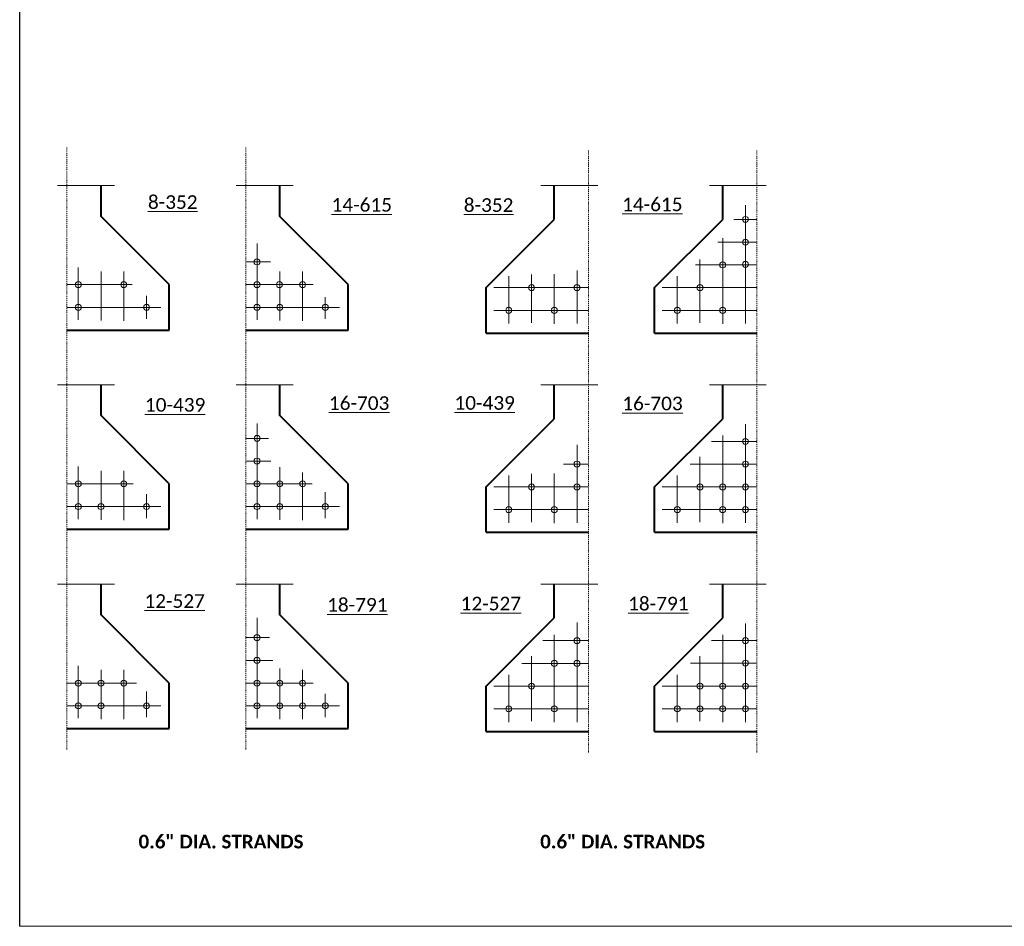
# Model space of a CAD drawing. Extents: x 23 to 884, y 6 to 258.
# Tile 1 of 12: x 23 to 131, y 6 to 106. Entities that reach past the tile are written whole.
import ezdxf
from ezdxf.enums import TextEntityAlignment as Align

# ---------------------------------------------------------------- set-up
doc = ezdxf.new("R2010")
doc.units = 0
doc.header["$MEASUREMENT"] = 0
doc.linetypes.add('Wisdot4', pattern=[0.28125, 0.125, -0.0625, 0.03125, -0.0625])
doc.linetypes.add('Wisdot7', pattern=[0.2875, 0.125, -0.05, 0.0625, -0.05])
for name, color, linetype, lineweight in [('B_ANNO_BREAK', 7, 'Continuous', 18), ('B_ANNO_DIM', 7, 'Continuous', 18), ('B_ANNO_TEXT', 7, 'Continuous', 18), ('B_ANNO_TEXT_TITLE', 7, 'Continuous', 40), ('B_CNTR', 1, 'Wisdot4', 18), ('B_CONC_GIRD', 50, 'Continuous', 40), ('B_DETAIL', 7, 'Continuous', 18), ('B_STEEL', 92, 'Continuous', 18)]:
    doc.layers.add(name, color=color, linetype=linetype, lineweight=lineweight)
doc.layers.add('B_ANNO_NOPLOT', color=47, linetype='Continuous', lineweight=18, plot=False)
doc.styles.add('Annotative', font='calibri.ttf', dxfattribs={"height": 0.0625})
doc.styles.get("Standard").update_dxf_attribs({"font": 'calibri.ttf'})
doc.styles.add('Title', font='calibrib.ttf', dxfattribs={"height": 0.125})

# ---------------------------------------------------------------- blocks, each defined once
blk = doc.blocks.new('*U123')
at = {"layer": 'B_ANNO_NOPLOT', "flags": 128}
blk.add_lwpolyline([(15.3512, -307.1509), (15.3512, -55.1509), (339.2789, -55.1509), (339.2789, -68.2958), (393.3512, -68.2958), (393.3512, -266.6513), (331.922, -266.6513), (331.922, -307.1509)], close=True, dxfattribs=at)
at = {"layer": 'B_ANNO_DIM', "style": 'Annotative'}
blk.add_attdef('BDIM', text='', height=1.5, dxfattribs=at).set_placement((42.5774, -134.6768), align=Align.CENTER)
blk = doc.blocks.new('*U59')
at = {"layer": 'B_ANNO_BREAK'}
for p, q in [((19.5, -225.68), (25.76, -225.68)), ((39.16, -225.68), (45.42, -225.68)), ((78.91, -225.68), (72.65, -225.68)), ((97.43, -225.68), (91.17, -225.68)), ((19.5, -247.59), (25.76, -247.59)), ((39.16, -247.59), (45.42, -247.59)), ((78.91, -247.59), (72.65, -247.59)), ((97.43, -247.59), (91.17, -247.59)), ((19.5, -269.51), (25.76, -269.51)), ((39.16, -269.51), (45.42, -269.51)), ((78.91, -269.51), (72.65, -269.51)), ((97.43, -269.51), (91.17, -269.51))]:
    blk.add_line(p, q, dxfattribs=at)
at = {"layer": 'B_ANNO_NOPLOT', "flags": 128}
blk.add_lwpolyline([(15.35, -307.15), (15.35, -55.15), (339.28, -55.15), (339.28, -68.3), (393.35, -68.3), (393.35, -266.65), (331.92, -266.65), (331.92, -307.15)], close=True, dxfattribs=at)
at = {"layer": 'B_CNTR'}
for p, q in [((20.55, -287.69), (20.55, -221.41)), ((40.2, -287.69), (40.2, -221.41)), ((77.87, -288.02), (77.87, -221.74)), ((96.39, -288.02), (96.39, -221.74))]:
    blk.add_line(p, q, dxfattribs=at)
at = {"layer": 'B_CONC_GIRD'}
for p, q in [((24.3, -229.07), (24.3, -225.68)), ((43.95, -229.07), (43.95, -225.68)), ((74.12, -229.4), (74.12, -225.68)), ((92.64, -229.4), (92.64, -225.68)), ((31.8, -236.57), (24.3, -229.07)), ((51.45, -236.57), (43.95, -229.07)), ((66.62, -236.9), (74.12, -229.4)), ((85.14, -236.9), (92.64, -229.4)), ((31.8, -241.57), (31.8, -236.57)), ((51.45, -241.57), (51.45, -236.57)), ((66.62, -241.9), (66.62, -236.9)), ((85.14, -241.9), (85.14, -236.9)), ((20.55, -241.57), (31.8, -241.57)), ((40.2, -241.57), (51.45, -241.57)), ((66.62, -241.9), (77.87, -241.9)), ((85.14, -241.9), (96.39, -241.9)), ((24.3, -250.98), (24.3, -247.59)), ((43.95, -250.98), (43.95, -247.59)), ((74.12, -251.32), (74.12, -247.59)), ((92.64, -251.32), (92.64, -247.59)), ((31.8, -258.48), (24.3, -250.98)), ((51.45, -258.48), (43.95, -250.98)), ((66.62, -258.82), (74.12, -251.32)), ((85.14, -258.82), (92.64, -251.32)), ((31.8, -263.48), (31.8, -258.48)), ((51.45, -263.48), (51.45, -258.48)), ((66.62, -263.81), (66.62, -258.82)), ((85.14, -263.81), (85.14, -258.82)), ((20.55, -263.48), (31.8, -263.48)), ((40.2, -263.48), (51.45, -263.48)), ((66.62, -263.81), (77.87, -263.81)), ((85.14, -263.81), (96.39, -263.81)), ((24.3, -272.9), (24.3, -269.51)), ((43.95, -272.9), (43.95, -269.51)), ((74.12, -273.23), (74.12, -269.51)), ((92.64, -273.23), (92.64, -269.51)), ((31.8, -280.4), (24.3, -272.9)), ((51.45, -280.4), (43.95, -272.9)), ((66.62, -280.73), (74.12, -273.23)), ((85.14, -280.73), (92.64, -273.23)), ((31.8, -285.4), (31.8, -280.4)), ((51.45, -285.4), (51.45, -280.4)), ((66.62, -285.73), (66.62, -280.73)), ((85.14, -285.73), (85.14, -280.73)), ((20.55, -285.4), (31.8, -285.4)), ((40.2, -285.4), (51.45, -285.4)), ((66.62, -285.73), (77.87, -285.73)), ((85.14, -285.73), (96.39, -285.73))]:
    blk.add_line(p, q, dxfattribs=at)
at = {"layer": 'B_DETAIL'}
for p, q in [((95.14, -240.85), (95.14, -227.83)), ((93.85, -229.4), (96.39, -229.4)), ((92.64, -240.89), (92.64, -231.47)), ((41.45, -240.45), (41.45, -232.04)), ((92.1, -231.9), (96.39, -231.9)), ((21.8, -240.45), (21.8, -234.67)), ((40.2, -234.07), (42.93, -234.07)), ((89.64, -234.4), (96.39, -234.4)), ((90.14, -240.78), (90.14, -233.81)), ((24.3, -240.52), (24.3, -235.13)), ((26.8, -240.56), (26.8, -235.13)), ((43.95, -240.52), (43.95, -235.13)), ((46.45, -240.56), (46.45, -235.13)), ((69.12, -240.85), (69.12, -235.65)), ((71.62, -240.78), (71.62, -235.46)), ((74.12, -240.89), (74.12, -235.42)), ((76.62, -240.85), (76.62, -235)), ((87.64, -240.85), (87.64, -235.65)), ((20.55, -236.57), (27.71, -236.57)), ((40.2, -236.57), (47.63, -236.57)), ((67.46, -236.9), (77.87, -236.9)), ((85.98, -236.9), (96.39, -236.9)), ((29.3, -240.34), (29.3, -237.82)), ((48.95, -240.34), (48.95, -237.94)), ((20.55, -239.07), (30.86, -239.07)), ((40.2, -239.07), (50.52, -239.07)), ((67.46, -239.4), (77.87, -239.4)), ((85.98, -239.4), (96.39, -239.4)), ((41.45, -262.36), (41.45, -251.84)), ((95.14, -262.76), (95.14, -251.92)), ((92.64, -262.8), (92.64, -253.18)), ((40.2, -253.48), (42.71, -253.48)), ((76.62, -262.76), (76.62, -254.2)), ((91.4, -253.82), (96.39, -253.82)), ((40.2, -255.98), (42.95, -255.98)), ((75.15, -256.31), (77.87, -256.31)), ((89.06, -256.31), (96.39, -256.31)), ((90.14, -262.69), (90.14, -255.52)), ((21.8, -262.36), (21.8, -256.58)), ((24.3, -262.43), (24.3, -257.04)), ((26.8, -262.47), (26.8, -257.04)), ((43.95, -262.43), (43.95, -256.63)), ((46.45, -262.47), (46.45, -257.23)), ((69.12, -262.76), (69.12, -257.57)), ((71.62, -262.69), (71.62, -257.37)), ((74.12, -262.8), (74.12, -257.33)), ((87.64, -262.76), (87.64, -257.57)), ((20.55, -258.48), (27.83, -258.48)), ((40.2, -258.48), (47.51, -258.48)), ((29.3, -262.25), (29.3, -259.63)), ((48.95, -262.25), (48.95, -259.39)), ((67.46, -258.82), (77.87, -258.82)), ((85.98, -258.82), (96.39, -258.82)), ((20.55, -260.98), (30.86, -260.98)), ((40.2, -260.98), (50.52, -260.98)), ((67.46, -261.32), (77.87, -261.32)), ((85.98, -261.32), (96.39, -261.32)), ((41.45, -284.27), (41.45, -273.22)), ((76.62, -284.68), (76.62, -273.74)), ((95.14, -284.68), (95.14, -273.84)), ((40.2, -275.4), (42.83, -275.4)), ((72.88, -275.73), (77.87, -275.73)), ((74.12, -284.71), (74.12, -275.1)), ((91.4, -275.73), (96.39, -275.73)), ((92.64, -284.71), (92.64, -275.09)), ((40.2, -277.9), (43.19, -277.9)), ((71.62, -284.6), (71.62, -277.44)), ((90.14, -284.6), (90.14, -277.43)), ((21.8, -284.27), (21.8, -278.49)), ((24.3, -284.35), (24.3, -278.95)), ((26.8, -284.38), (26.8, -278.95)), ((43.95, -284.35), (43.95, -278.81)), ((46.45, -284.38), (46.45, -278.93)), ((70.54, -278.23), (77.87, -278.23)), ((89.09, -278.2), (96.39, -278.2)), ((69.12, -284.68), (69.12, -279.48)), ((87.64, -284.68), (87.64, -279.48)), ((20.55, -280.4), (28.18, -280.4)), ((29.3, -284.16), (29.3, -281.33)), ((40.2, -280.4), (47.63, -280.4)), ((67.46, -280.73), (77.87, -280.73)), ((85.98, -280.73), (96.39, -280.73)), ((48.95, -284.16), (48.95, -281.57)), ((20.55, -282.9), (30.86, -282.9)), ((40.2, -282.9), (50.52, -282.9)), ((67.46, -283.23), (77.87, -283.23)), ((85.98, -283.23), (96.39, -283.23))]:
    blk.add_line(p, q, dxfattribs=at)
at = {"layer": 'B_STEEL'}
for centre in [(95.14, -229.4), (95.14, -231.9), (41.45, -234.07), (92.64, -234.4), (95.14, -234.34), (21.8, -236.57), (26.8, -236.57), (41.45, -236.57), (43.91, -236.57), (46.45, -236.57), (71.62, -236.9), (76.62, -236.9), (90.14, -236.9), (21.8, -239.07), (29.3, -239.07), (41.45, -239.07), (43.95, -239.07), (48.95, -239.07), (69.12, -239.4), (74.12, -239.4), (87.64, -239.4), (92.64, -239.4), (41.46, -253.48), (95.14, -253.82), (41.45, -255.98), (76.62, -256.31), (95.14, -256.31), (21.8, -258.48), (26.8, -258.48), (41.45, -258.48), (43.95, -258.48), (46.45, -258.48), (71.62, -258.82), (76.62, -258.82), (90.14, -258.82), (92.64, -258.82), (95.14, -258.82), (21.8, -260.98), (24.3, -260.98), (29.3, -260.98), (41.45, -260.98), (43.95, -260.98), (48.95, -260.98), (69.12, -261.32), (74.12, -261.32), (87.64, -261.32), (92.64, -261.32), (95.14, -261.32), (41.45, -275.4), (76.62, -275.73), (95.14, -275.73), (41.45, -277.9), (74.12, -278.23), (76.62, -278.23), (95.14, -278.2), (21.8, -280.4), (24.3, -280.4), (26.8, -280.4), (41.45, -280.4), (43.95, -280.4), (46.45, -280.4), (71.62, -280.73), (90.14, -280.73), (92.64, -280.73), (95.14, -280.73), (21.8, -282.9), (24.3, -282.9), (29.3, -282.9), (41.45, -282.9), (43.95, -282.9), (46.45, -282.9), (48.95, -282.9), (69.12, -283.23), (74.12, -283.23), (87.64, -283.23), (90.14, -283.23), (92.64, -283.23), (95.14, -283.23)]:
    blk.add_circle(centre, 0.329, dxfattribs=at)
at = {"layer": 'B_ANNO_TEXT', "char_height": 1.5, "attachment_point": 5, "line_spacing_factor": 0.8, "style": 'Annotative'}
for s, insert in [('{\\L8-352}', (32.18, -227.5)), ('{\\L14-615}', (52.96, -227.8)), ('{\\L8-352}', (66.9, -227.83)), ('{\\L14-615}', (84.9, -227.75)), ('{\\L16-703}', (52.67, -249.61)), ('{\\L10-439}', (66.47, -249.59)), ('{\\L16-703}', (84.92, -249.65)), ('{\\L10-439}', (32.44, -249.8)), ('{\\L12-527}', (32.39, -271.38)), ('{\\L18-791}', (52.47, -271.8)), ('{\\L12-527}', (67.15, -271.66)), ('{\\L18-791}', (85.56, -271.67))]:
    blk.add_mtext(s, dxfattribs=dict(at, insert=insert))
at = {"layer": 'B_ANNO_TEXT_TITLE', "char_height": 1.5, "attachment_point": 4, "line_spacing_factor": 0.8, "style": 'Title'}
for insert in [(28.42, -297.84), (72.57, -297.84)]:
    blk.add_mtext('0.6" DIA. STRANDS', dxfattribs=dict(at, insert=insert))
blk = doc.blocks.new('*U46')
at = {"layer": 'B_ANNO_NOPLOT', "flags": 128}
blk.add_lwpolyline([(22.5055, -324.5589), (22.5055, -72.5589), (346.4331, -72.5589), (346.4331, -85.7037), (400.5055, -85.7037), (400.5055, -284.0592), (339.0762, -284.0592), (339.0762, -324.5589)], close=True, dxfattribs=at)
at = {"layer": 'B_ANNO_TEXT'}
for tag, p in [('BN2', (271.4017, -121.9246)), ('BN3', (271.3917, -124.4304))]:
    blk.add_attdef(tag, p, '', height=1.5, dxfattribs=at)
blk.add_attdef('BN4', (269.9976, -140.0074), '', height=1.5, rotation=90, dxfattribs=at)

msp = doc.modelspace()

# ---------------------------------------------------------------- block references
at = {"linetype": 'Wisdot7'}
for name in ['*U123', '*U59']:
    msp.add_blockref(name, (7.15, 313.15), dxfattribs=at)

# ---------------------------------------------------------------- next in the draw order: block references
msp.add_blockref('*U46', (0, 330.56), dxfattribs=at)

doc.saveas('drawing.dxf')
